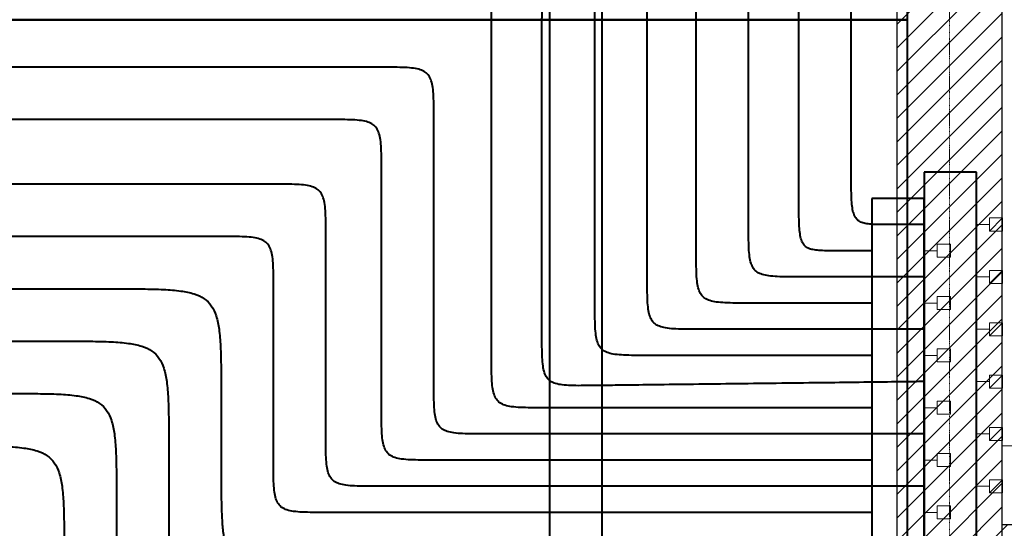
# Model space of a CAD drawing. Header units: millimetres. Extents: x 49908 to 79848, y -11883 to -3092.
# Tile 88 of 222: x 68513 to 68701, y -5172 to -5075. Entities that reach past the tile are written whole.
import ezdxf
from ezdxf.lldxf.tags import DXFTag

# ---------------------------------------------------------------- set-up
doc = ezdxf.new("R2010")
doc.units = ezdxf.units.MM
doc.linetypes.add('DASHDOT', pattern=[1, 0.5, -0.25, 0, -0.25])
for name, color, linetype, lineweight in [('A wyp ruchome', 9, 'Continuous', 9), ('A_HATCH', 9, 'Continuous', 9), ('A_MUROWANE', 9, 'Continuous', 25), ('A_OSIE', 9, 'DASHDOT', 9)]:
    doc.layers.add(name, color=color, linetype=linetype, lineweight=lineweight)
doc.layers.add('IS_Armatura_Therm', color=7, linetype='SOLID')
for name, color, linetype, true_color in [('IS_Ogrzewanie_płaszczyznowe', 7, 'SOLID', 0xac00e6), ('IS_Przyłącza_o.p._Powrót', 7, 'DASH', 0x438955), ('IS_Przyłącza_o.p._Zasilanie', 7, 'SOLID', 0xff9124)]:
    doc.layers.add(name, color=color, linetype=linetype, true_color=true_color)
for name, color, linetype, lineweight, true_color in [('IS_Powrót', 7, 'DASH', 25, 0x0000e6), ('IS_Rozdzielacze_Powrót', 5, 'DASH', 25, 0x0000ff), ('IS_Rozdzielacze_Zasilanie', 1, 'SOLID', 25, 0xff0000), ('IS_Rys.pętli_o.p._Powrót', 7, 'DASH', 13, 0x4c9a5f), ('IS_Rys.pętli_o.p._Zasilanie', 7, 'SOLID', 13, 0xff8c1a), ('IS_Zasilanie', 7, 'SOLID', 25, 0xeb0000)]:
    doc.layers.add(name, color=color, linetype=linetype, lineweight=lineweight, true_color=true_color)
tags = doc.linetypes.add('DASH', pattern=[15, 10, -5]).pattern_tags.tags
tags[6:7] = [DXFTag(74, 4), DXFTag(75, 0), DXFTag(340, '0'), DXFTag(46, 0.0), DXFTag(50, 0.0), DXFTag(44, 0.0), DXFTag(45, 0.0)]
tags[4:5] = [DXFTag(74, 4), DXFTag(75, 0), DXFTag(340, '0'), DXFTag(46, 0.0), DXFTag(50, 0.0), DXFTag(44, 0.0), DXFTag(45, 0.0)]
tags = doc.linetypes.add('SOLID', pattern=[10, 10, 0]).pattern_tags.tags
tags[6:7] = [DXFTag(74, 4), DXFTag(75, 0), DXFTag(340, '0'), DXFTag(46, 0.0), DXFTag(50, 0.0), DXFTag(44, 0.0), DXFTag(45, 0.0)]
tags[4:5] = [DXFTag(74, 4), DXFTag(75, 0), DXFTag(340, '0'), DXFTag(46, 0.0), DXFTag(50, 0.0), DXFTag(44, 0.0), DXFTag(45, 0.0)]
pattern_1 = [(45, (16000, 0), (-2.24506403, 2.24506403), [])]

msp = doc.modelspace()

# ---------------------------------------------------------------- hatches: boundary and pattern name
at = {"layer": 'A_HATCH', "transparency": 33554687}
h = msp.add_hatch(dxfattribs=at)
h.set_pattern_fill('ANSI31', color=256, angle=360)
h.set_pattern_definition(pattern_1)
h.paths.add_polyline_path([(69100.47, -6009.74), (69080.47, -6009.74), (69080.47, -6426.63), (69100.47, -6426.63)])
h.paths.add_polyline_path([(69100.47, -5426.63), (69080.47, -5426.63), (69080.47, -5486.63), (68700.47, -5486.63), (68700.47, -5439.13), (68680.47, -5439.13), (68680.47, -5566.63), (68700.47, -5566.63), (68700.47, -5506.63), (69080.47, -5506.63), (69080.47, -5566.63), (69100.47, -5566.63)])
h.paths.add_polyline_path([(69100.47, -4926.63), (69042.97, -4926.63), (69042.97, -4946.63), (69080.47, -4946.63), (69080.47, -5326.63), (69100.47, -5326.63)])
h.paths.add_polyline_path([(68942.97, -4926.63), (68837.97, -4926.63), (68837.97, -4946.63), (68942.97, -4946.63)])
h.paths.add_polyline_path([(69695.47, -5826.63), (69555.47, -5826.63), (69555.47, -5846.63), (69670.47, -5846.63), (69670.47, -6026.63), (69690.47, -6026.63), (69690.47, -5846.63), (69695.47, -5846.63)])
h.paths.add_polyline_path([(69690.47, -6026.63), (69670.47, -6026.63), (69670.47, -6126.63), (69690.47, -6126.63)])
h.paths.add_polyline_path([(69690.47, -6126.63), (69670.47, -6126.63), (69670.47, -6181.63), (69690.47, -6181.63)])
h.paths.add_polyline_path([(69940.47, -5826.63), (69790.47, -5826.63), (69790.47, -5846.63), (69940.47, -5846.63)])
h.paths.add_polyline_path([(69940.47, -5826.63), (69940.47, -5846.63)], flags=17)
h.paths.add_polyline_path([(69790.47, -5826.63), (69785.47, -5826.63), (69785.47, -5846.63), (69790.47, -5846.63)])
h.paths.add_polyline_path([(69325.47, -5826.63), (69325.47, -5846.63), (69465.47, -5846.63), (69465.47, -5826.63)])
h.paths.add_polyline_path([(69300.47, -5851.63), (69280.47, -5851.63), (69280.47, -5966.63), (69290.47, -5966.63), (69300.47, -5966.63)])
h.paths.add_polyline_path([(69300.47, -5439.13), (69280.47, -5439.13), (69280.47, -5813.63), (69300.47, -5813.63)])
h.paths.add_polyline_path([(69280.47, -5014.13), (69300.47, -5014.13), (69300.47, -4926.63), (69280.47, -4926.63)])
h.paths.add_polyline_path([(69300.47, -5039.13), (69280.47, -5039.13), (69280.47, -5414.13), (69300.47, -5414.13)])
h.paths.add_polyline_path([(68700.47, -5839.13), (68680.47, -5839.13), (68680.47, -5909.74), (68700.47, -5909.74)])
h.paths.add_polyline_path([(68700.47, -5814.13), (68700.47, -5826.63), (69080.47, -5826.63), (69080.47, -5909.74), (69100.47, -5909.74), (69100.47, -5666.63), (69080.47, -5666.63), (69080.47, -5806.63), (68700.47, -5806.63), (68700.47, -5666.63), (68680.47, -5666.63), (68680.47, -5814.13)])
h.paths.add_polyline_path([(68680.47, -5014.13), (68700.47, -5014.13), (68700.47, -4946.63), (68737.97, -4946.63), (68737.97, -4926.63), (68680.47, -4926.63)])
h.paths.add_polyline_path([(68700.47, -5039.13), (68680.47, -5039.13), (68680.47, -5314.13), (68700.47, -5314.13)])
h = msp.add_hatch(dxfattribs=at)
h.set_pattern_fill('ANSI31', color=256, angle=360)
h.set_pattern_definition(pattern_1)
h.paths.add_polyline_path([(69080.47, -5171.63), (68897.97, -5171.63), (68897.97, -4946.63), (68882.97, -4946.63), (68882.97, -5171.63), (68700.47, -5171.63), (68700.47, -5186.63), (69080.47, -5186.63)])

# ---------------------------------------------------------------- linework, layer by layer
at = {"layer": 'A wyp ruchome'}
msp.add_lwpolyline([(68882.97, -5156.62), (68700.47, -5156.62), (68700.47, -5186.63)], dxfattribs=at)
at = {"layer": 'A_MUROWANE'}
msp.add_lwpolyline([(68700.47, -5171.63), (68882.97, -5171.63), (68882.97, -4946.63)], dxfattribs=at)
msp.add_lwpolyline([(68700.47, -5314.13), (68680.47, -5314.13), (68680.47, -5039.13), (68700.47, -5039.13)], close=True, dxfattribs=at)
at = {"layer": 'A_OSIE', "ltscale": 0.3, "transparency": 33554559}
msp.add_line((68690.47, -7140.05), (68690.47, -3902.99), dxfattribs=at)
at = {"layer": 'IS_Armatura_Therm', "color": 5, "lineweight": 20}
for p, q in [((68700.62, -5113.06), (68698.12, -5113.06)), ((68698.12, -5113.06), (68698.12, -5115.56)), ((68698.12, -5115.56), (68700.62, -5113.06)), ((68700.62, -5115.56), (68700.62, -5113.06)), ((68695.62, -5114.31), (68698.12, -5114.31)), ((68698.12, -5115.56), (68700.62, -5115.56)), ((68700.62, -5123.06), (68698.12, -5123.06)), ((68698.12, -5123.06), (68698.12, -5125.56)), ((68698.12, -5125.56), (68700.62, -5123.06)), ((68700.62, -5125.56), (68700.62, -5123.06)), ((68695.62, -5124.31), (68698.12, -5124.31)), ((68698.12, -5125.56), (68700.62, -5125.56)), ((68695.62, -5134.31), (68698.12, -5134.31)), ((68700.62, -5133.06), (68698.12, -5133.06)), ((68698.12, -5133.06), (68698.12, -5135.56)), ((68698.12, -5135.56), (68700.62, -5133.06)), ((68700.62, -5135.56), (68700.62, -5133.06)), ((68698.12, -5135.56), (68700.62, -5135.56)), ((68700.62, -5143.06), (68698.12, -5143.06)), ((68698.12, -5143.06), (68698.12, -5145.56)), ((68698.12, -5145.56), (68700.62, -5143.06)), ((68700.62, -5145.56), (68700.62, -5143.06)), ((68695.62, -5144.31), (68698.12, -5144.31)), ((68698.12, -5145.56), (68700.62, -5145.56)), ((68700.62, -5153.06), (68698.12, -5153.06)), ((68698.12, -5153.06), (68698.12, -5155.56)), ((68698.12, -5155.56), (68700.62, -5153.06)), ((68700.62, -5155.56), (68700.62, -5153.06)), ((68695.62, -5154.31), (68698.12, -5154.31)), ((68698.12, -5155.56), (68700.62, -5155.56)), ((68695.62, -5164.31), (68698.12, -5164.31)), ((68700.62, -5163.06), (68698.12, -5163.06)), ((68698.12, -5163.06), (68698.12, -5165.56)), ((68698.12, -5165.56), (68700.62, -5163.06)), ((68700.62, -5165.56), (68700.62, -5163.06)), ((68698.12, -5165.56), (68700.62, -5165.56))]:
    msp.add_line(p, q, dxfattribs=at)
at = {"layer": 'IS_Armatura_Therm', "color": 1, "lineweight": 20}
for p, q in [((68685.62, -5119.31), (68688.12, -5119.31)), ((68690.62, -5118.06), (68688.12, -5118.06)), ((68688.12, -5118.06), (68688.12, -5120.56)), ((68690.62, -5120.56), (68690.62, -5118.06)), ((68688.12, -5120.56), (68690.62, -5120.56)), ((68690.62, -5128.06), (68688.12, -5128.06)), ((68688.12, -5128.06), (68688.12, -5130.56)), ((68690.62, -5130.56), (68690.62, -5128.06)), ((68685.62, -5129.31), (68688.12, -5129.31)), ((68688.12, -5130.56), (68690.62, -5130.56)), ((68690.62, -5138.06), (68688.12, -5138.06)), ((68688.12, -5138.06), (68688.12, -5140.56)), ((68690.62, -5140.56), (68690.62, -5138.06)), ((68685.62, -5139.31), (68688.12, -5139.31)), ((68688.12, -5140.56), (68690.62, -5140.56)), ((68685.62, -5149.31), (68688.12, -5149.31)), ((68690.62, -5148.06), (68688.12, -5148.06)), ((68688.12, -5148.06), (68688.12, -5150.56)), ((68690.62, -5150.56), (68690.62, -5148.06)), ((68688.12, -5150.56), (68690.62, -5150.56)), ((68690.62, -5158.06), (68688.12, -5158.06)), ((68688.12, -5158.06), (68688.12, -5160.56)), ((68690.62, -5160.56), (68690.62, -5158.06)), ((68685.62, -5159.31), (68688.12, -5159.31)), ((68688.12, -5160.56), (68690.62, -5160.56)), ((68690.62, -5168.06), (68688.12, -5168.06)), ((68688.12, -5168.06), (68688.12, -5170.56)), ((68690.62, -5170.56), (68690.62, -5168.06)), ((68685.62, -5169.31), (68688.12, -5169.31)), ((68688.12, -5170.56), (68690.62, -5170.56))]:
    msp.add_line(p, q, dxfattribs=at)
at = {"layer": 'IS_Ogrzewanie_płaszczyznowe', "lineweight": 40}
for p, q in [((68682.46, -5075.17), (68682.46, -5072.53)), ((68682.46, -5075.17), (68143.5, -5075.17)), ((68143.5, -5075.17), (68682.46, -5075.17)), ((68682.46, -5242.99), (68682.46, -5075.17))]:
    msp.add_line(p, q, dxfattribs=at)
at = {"layer": 'IS_Powrót', "lineweight": 40}
msp.add_line((68614.04, -4527.34), (68614.04, -5258.71), dxfattribs=at)
at = {"layer": 'IS_Przyłącza_o.p._Powrót', "lineweight": 40}
for points, knots in [([(68671.68, -5104.31), (68671.68, -5101.54), (68671.68, -5091.16), (68671.68, -5069.42), (68671.68, -5036.41), (68671.68, -4995.34), (68671.68, -4949.45), (68671.68, -4901.94), (68671.68, -4856.04), (68671.68, -4814.98), (68671.68, -4781.97), (68671.68, -4760.23), (68671.68, -4749.85), (68671.68, -4747.07)], [0, 0, 0, 0, 0.083204, 0.311344, 0.652211, 1.073599, 1.543298, 2.029102, 2.498801, 2.920189, 3.261056, 3.489196, 3.5724, 3.5724, 3.5724, 3.5724]), ([(68652.06, -5114.31), (68652.06, -5111.63), (68652.06, -5101.57), (68652.06, -5080.51), (68652.06, -5048.53), (68652.06, -5008.75), (68652.06, -4964.29), (68652.06, -4918.27), (68652.06, -4873.81), (68652.06, -4834.03), (68652.06, -4802.05), (68652.06, -4780.99), (68652.06, -4770.94), (68652.06, -4768.25)], [0, 0, 0, 0, 0.0806, 0.3016, 0.6318, 1.04, 1.495, 1.9656, 2.4206, 2.8288, 3.159, 3.38, 3.4606, 3.4606, 3.4606, 3.4606]), ([(68632.7, -5124.31), (68632.7, -5122.66), (68632.7, -5116.47), (68632.7, -5103.49), (68632.7, -5083.79), (68632.7, -5059.28), (68632.7, -5031.89), (68632.7, -5003.54), (68632.7, -4976.15), (68632.7, -4951.65), (68632.7, -4931.95), (68632.7, -4918.97), (68632.7, -4912.78), (68632.7, -4911.12)], [0, 0, 0, 0, 0.049654, 0.1858, 0.38922, 0.640691, 0.920994, 1.210906, 1.491209, 1.74268, 1.9461, 2.082246, 2.1319, 2.1319, 2.1319, 2.1319]), ([(68612.59, -5135.19), (68612.59, -5134.73), (68612.59, -5132.98), (68612.59, -5129.33), (68612.59, -5123.79), (68612.59, -5116.89), (68612.59, -5109.18), (68612.59, -5101.19), (68612.59, -5093.48), (68612.59, -5086.58), (68612.59, -5081.04), (68612.59, -5077.38), (68612.59, -5075.64), (68612.59, -5075.17)], [0, 0, 0, 0, 0.0139791, 0.0523089, 0.1095782, 0.1803757, 0.25929, 0.34091, 0.4198243, 0.4906218, 0.5478911, 0.5862209, 0.6002, 0.6002, 0.6002, 0.6002]), ([(68581.92, -5084.25), (68578.54, -5084.25), (68565.88, -5084.25), (68539.37, -5084.25), (68499.12, -5084.25), (68449.05, -5084.25), (68393.09, -5084.25), (68335.17, -5084.25), (68279.2, -5084.25), (68229.13, -5084.25), (68188.88, -5084.25), (68162.37, -5084.25), (68149.72, -5084.25), (68146.34, -5084.25)], [0, 0, 0, 0, 0.10145, 0.379619, 0.795236, 1.309031, 1.881732, 2.474068, 3.046769, 3.560564, 3.976181, 4.25435, 4.3558, 4.3558, 4.3558, 4.3558]), ([(68591.92, -5094.25), (68591.92, -5093.43), (68591.92, -5091.92), (68591.88, -5089.86), (68591.76, -5088.21), (68591.5, -5086.9), (68591.05, -5085.87), (68590.3, -5085.12), (68589.27, -5084.67), (68587.96, -5084.41), (68586.31, -5084.29), (68584.25, -5084.25), (68582.75, -5084.25), (68581.92, -5084.25)], [0, 0, 0, 0, 0.0248686, 0.0452361, 0.061602, 0.0745999, 0.0851852, 0.0948541, 0.1054394, 0.1184374, 0.1348033, 0.1551707, 0.1800393, 0.1800393, 0.1800393, 0.1800393]), ([(68591.92, -5144.31), (68591.92, -5143.93), (68591.92, -5142.47), (68591.92, -5139.42), (68591.92, -5134.8), (68591.92, -5129.04), (68591.92, -5122.61), (68591.92, -5115.96), (68591.92, -5109.52), (68591.92, -5103.77), (68591.92, -5099.14), (68591.92, -5096.1), (68591.92, -5094.64), (68591.92, -5094.25)], [0, 0, 0, 0, 0.0116594, 0.0436285, 0.0913943, 0.1504433, 0.2162622, 0.2843378, 0.3501567, 0.4092057, 0.4569715, 0.4889406, 0.5006, 0.5006, 0.5006, 0.5006]), ([(68678.65, -5114.31), (68678.07, -5114.31), (68677.02, -5114.32), (68675.59, -5114.28), (68674.43, -5114.15), (68673.5, -5113.89), (68672.77, -5113.41), (68672.27, -5112.66), (68671.97, -5111.65), (68671.79, -5110.35), (68671.71, -5108.7), (68671.68, -5106.65), (68671.68, -5105.14), (68671.68, -5104.31)], [0, 0, 0, 0, 0.017336, 0.0315391, 0.0429936, 0.0522711, 0.0603487, 0.0686829, 0.0787453, 0.0915895, 0.1079234, 0.1282873, 0.1531559, 0.1531559, 0.1531559, 0.1531559]), ([(68561.28, -5106.6), (68558.03, -5106.6), (68545.9, -5106.6), (68520.47, -5106.6), (68481.86, -5106.6), (68433.84, -5106.6), (68380.17, -5106.6), (68324.61, -5106.6), (68270.93, -5106.6), (68222.91, -5106.6), (68184.3, -5106.6), (68158.88, -5106.6), (68146.74, -5106.6), (68143.5, -5106.6)], [0, 0, 0, 0, 0.097304, 0.364106, 0.762739, 1.255537, 1.804835, 2.372965, 2.922263, 3.415061, 3.813694, 4.080496, 4.1778, 4.1778, 4.1778, 4.1778]), ([(68571.28, -5116.6), (68571.28, -5115.78), (68571.28, -5114.27), (68571.24, -5112.21), (68571.12, -5110.56), (68570.86, -5109.25), (68570.41, -5108.22), (68569.66, -5107.47), (68568.63, -5107.02), (68567.32, -5106.76), (68565.67, -5106.64), (68563.61, -5106.6), (68562.11, -5106.6), (68561.28, -5106.6)], [0, 0, 0, 0, 0.0248686, 0.0452361, 0.061602, 0.0745999, 0.0851852, 0.0948541, 0.1054394, 0.1184374, 0.1348033, 0.1551707, 0.1800393, 0.1800393, 0.1800393, 0.1800393]), ([(68662.06, -5124.31), (68661.23, -5124.31), (68659.73, -5124.32), (68657.67, -5124.28), (68656.02, -5124.16), (68654.71, -5123.9), (68653.68, -5123.45), (68652.93, -5122.7), (68652.48, -5121.67), (68652.22, -5120.36), (68652.1, -5118.7), (68652.06, -5116.65), (68652.06, -5115.14), (68652.06, -5114.31)], [0, 0, 0, 0, 0.0248686, 0.0452361, 0.061602, 0.0745999, 0.0851852, 0.0948541, 0.1054394, 0.1184374, 0.1348033, 0.1551707, 0.1800393, 0.1800393, 0.1800393, 0.1800393]), ([(68685.62, -5114.31), (68685.57, -5114.31), (68685.37, -5114.31), (68684.94, -5114.31), (68684.3, -5114.31), (68683.5, -5114.31), (68682.6, -5114.31), (68681.67, -5114.31), (68680.78, -5114.31), (68679.98, -5114.31), (68679.33, -5114.31), (68678.91, -5114.31), (68678.71, -5114.31), (68678.65, -5114.31)], [0, 0, 0, 0, 0.0016236, 0.0060754, 0.01272692, 0.02094966, 0.03011514, 0.03959486, 0.04876034, 0.05698308, 0.0636346, 0.0680864, 0.06971, 0.06971, 0.06971, 0.06971]), ([(68571.28, -5154.31), (68571.28, -5154.02), (68571.28, -5152.93), (68571.28, -5150.63), (68571.28, -5147.15), (68571.28, -5142.81), (68571.28, -5137.97), (68571.28, -5132.95), (68571.28, -5128.11), (68571.28, -5123.77), (68571.28, -5120.29), (68571.28, -5117.99), (68571.28, -5116.9), (68571.28, -5116.6)], [0, 0, 0, 0, 0.0087829, 0.0328652, 0.068847, 0.1133283, 0.1629095, 0.2141905, 0.2637717, 0.308253, 0.3442348, 0.3683171, 0.3771, 0.3771, 0.3771, 0.3771]), ([(68642.7, -5134.31), (68641.87, -5134.31), (68640.36, -5134.32), (68638.31, -5134.28), (68636.65, -5134.16), (68635.34, -5133.9), (68634.31, -5133.45), (68633.57, -5132.7), (68633.11, -5131.67), (68632.86, -5130.36), (68632.73, -5128.7), (68632.7, -5126.65), (68632.7, -5125.14), (68632.7, -5124.31)], [0, 0, 0, 0, 0.0248686, 0.0452361, 0.061602, 0.0745999, 0.0851852, 0.0948541, 0.1054394, 0.1184374, 0.1348033, 0.1551707, 0.1800393, 0.1800393, 0.1800393, 0.1800393]), ([(68685.62, -5124.31), (68685.44, -5124.31), (68684.76, -5124.31), (68683.32, -5124.31), (68681.14, -5124.31), (68678.44, -5124.31), (68675.41, -5124.31), (68672.28, -5124.31), (68669.25, -5124.31), (68666.54, -5124.31), (68664.36, -5124.31), (68662.93, -5124.31), (68662.25, -5124.31), (68662.06, -5124.31)], [0, 0, 0, 0, 0.0054875, 0.020534, 0.0430152, 0.0708069, 0.1017849, 0.1338251, 0.1648031, 0.1925948, 0.215076, 0.2301225, 0.23561, 0.23561, 0.23561, 0.23561]), ([(68685.62, -5134.31), (68685.29, -5134.31), (68684.04, -5134.31), (68681.43, -5134.31), (68677.46, -5134.31), (68672.53, -5134.31), (68667.01, -5134.31), (68661.31, -5134.31), (68655.79, -5134.31), (68650.86, -5134.31), (68646.89, -5134.31), (68644.28, -5134.31), (68643.03, -5134.31), (68642.7, -5134.31)], [0, 0, 0, 0, 0.0099978, 0.0374111, 0.0783698, 0.1290038, 0.1854429, 0.2438171, 0.3002562, 0.3508902, 0.3918489, 0.4192622, 0.42926, 0.42926, 0.42926, 0.42926]), ([(68622.58, -5145.07), (68621.76, -5145.08), (68620.25, -5145.1), (68618.2, -5145.09), (68616.54, -5144.99), (68615.23, -5144.75), (68614.2, -5144.31), (68613.45, -5143.57), (68613, -5142.55), (68612.74, -5141.24), (68612.62, -5139.58), (68612.58, -5137.53), (68612.59, -5136.02), (68612.59, -5135.19)], [0, 0, 0, 0, 0.0248677, 0.0452288, 0.0615776, 0.0745428, 0.0850782, 0.0946887, 0.1052241, 0.1181893, 0.134538, 0.1548991, 0.1797669, 0.1797669, 0.1797669, 0.1797669]), ([(68601.92, -5154.31), (68601.09, -5154.31), (68599.58, -5154.32), (68597.53, -5154.28), (68595.87, -5154.16), (68594.56, -5153.9), (68593.53, -5153.45), (68592.79, -5152.7), (68592.33, -5151.67), (68592.08, -5150.36), (68591.95, -5148.7), (68591.92, -5146.65), (68591.92, -5145.14), (68591.92, -5144.31)], [0, 0, 0, 0, 0.0248686, 0.0452361, 0.061602, 0.0745999, 0.0851852, 0.0948541, 0.1054394, 0.1184374, 0.1348033, 0.1551707, 0.1800393, 0.1800393, 0.1800393, 0.1800393]), ([(68685.62, -5144.31), (68685.13, -5144.32), (68683.3, -5144.34), (68679.47, -5144.39), (68673.64, -5144.46), (68666.39, -5144.55), (68658.3, -5144.64), (68649.91, -5144.74), (68641.81, -5144.84), (68634.57, -5144.93), (68628.74, -5145), (68624.91, -5145.05), (68623.07, -5145.07), (68622.58, -5145.07)], [0, 0, 0, 0, 0.0146833, 0.0549438, 0.1150978, 0.1894615, 0.2723509, 0.3580822, 0.4409716, 0.5153352, 0.5754892, 0.6157497, 0.630433, 0.630433, 0.630433, 0.630433]), ([(68581.28, -5164.31), (68580.45, -5164.31), (68578.94, -5164.32), (68576.89, -5164.28), (68575.23, -5164.16), (68573.92, -5163.9), (68572.89, -5163.45), (68572.15, -5162.7), (68571.69, -5161.67), (68571.44, -5160.36), (68571.31, -5158.7), (68571.28, -5156.65), (68571.28, -5155.14), (68571.28, -5154.31)], [0, 0, 0, 0, 0.0248686, 0.0452361, 0.061602, 0.0745999, 0.0851852, 0.0948541, 0.1054394, 0.1184374, 0.1348033, 0.1551707, 0.1800393, 0.1800393, 0.1800393, 0.1800393]), ([(68685.62, -5154.31), (68684.97, -5154.31), (68682.54, -5154.31), (68677.45, -5154.31), (68669.71, -5154.31), (68660.09, -5154.31), (68649.34, -5154.31), (68638.2, -5154.31), (68627.45, -5154.31), (68617.83, -5154.31), (68610.09, -5154.31), (68605, -5154.31), (68602.57, -5154.31), (68601.92, -5154.31)], [0, 0, 0, 0, 0.0194958, 0.0729519, 0.1528216, 0.2515582, 0.361615, 0.475445, 0.5855018, 0.6842384, 0.7641081, 0.8175642, 0.83706, 0.83706, 0.83706, 0.83706]), ([(68685.62, -5164.31), (68684.81, -5164.31), (68681.78, -5164.31), (68675.43, -5164.31), (68665.79, -5164.31), (68653.79, -5164.31), (68640.39, -5164.31), (68626.51, -5164.31), (68613.11, -5164.31), (68601.11, -5164.31), (68591.47, -5164.31), (68585.12, -5164.31), (68582.09, -5164.31), (68581.28, -5164.31)], [0, 0, 0, 0, 0.024303, 0.09094, 0.190504, 0.313587, 0.450781, 0.592679, 0.729873, 0.852956, 0.95252, 1.019157, 1.04346, 1.04346, 1.04346, 1.04346])]:
    msp.add_open_spline(points, degree=3, knots=knots, dxfattribs=at)
at = {"layer": 'IS_Przyłącza_o.p._Zasilanie', "lineweight": 40}
for points, knots in [([(68661.68, -5109.31), (68661.68, -5106.5), (68661.68, -5095.98), (68661.68, -5073.93), (68661.68, -5040.46), (68661.68, -4998.82), (68661.68, -4952.28), (68661.68, -4904.11), (68661.68, -4857.57), (68661.68, -4815.93), (68661.68, -4782.45), (68661.68, -4760.41), (68661.68, -4749.89), (68661.68, -4747.07)], [0, 0, 0, 0, 0.084368, 0.315701, 0.66134, 1.088625, 1.564899, 2.057501, 2.533775, 2.96106, 3.306699, 3.538032, 3.6224, 3.6224, 3.6224, 3.6224]), ([(68642.06, -5119.31), (68642.06, -5116.67), (68642.06, -5106.76), (68642.06, -5086), (68642.06, -5054.48), (68642.06, -5015.28), (68642.06, -4971.46), (68642.06, -4926.11), (68642.06, -4882.29), (68642.06, -4843.08), (68642.06, -4811.57), (68642.06, -4790.81), (68642.06, -4780.9), (68642.06, -4778.25)], [0, 0, 0, 0, 0.079435, 0.297242, 0.622672, 1.024974, 1.4734, 1.9372, 2.385626, 2.787928, 3.113358, 3.331165, 3.4106, 3.4106, 3.4106, 3.4106]), ([(68622.7, -5129.31), (68622.7, -5127.62), (68622.7, -5121.28), (68622.7, -5108), (68622.7, -5087.84), (68622.7, -5062.76), (68622.7, -5034.73), (68622.7, -5005.71), (68622.7, -4977.68), (68622.7, -4952.6), (68622.7, -4932.44), (68622.7, -4919.16), (68622.7, -4912.82), (68622.7, -4911.12)], [0, 0, 0, 0, 0.050818, 0.190158, 0.398348, 0.655718, 0.942594, 1.239306, 1.526182, 1.783552, 1.991742, 2.131082, 2.1819, 2.1819, 2.1819, 2.1819]), ([(68602.94, -5139.31), (68602.94, -5138.82), (68602.94, -5136.95), (68602.94, -5133.05), (68602.94, -5127.12), (68602.94, -5119.75), (68602.94, -5111.51), (68602.94, -5102.98), (68602.94, -5094.74), (68602.94, -5087.37), (68602.94, -5081.44), (68602.94, -5077.54), (68602.94, -5075.67), (68602.94, -5075.17)], [0, 0, 0, 0, 0.0149387, 0.0558996, 0.1171001, 0.1927573, 0.2770887, 0.3643113, 0.4486427, 0.5242999, 0.5855004, 0.6264613, 0.6414, 0.6414, 0.6414, 0.6414]), ([(68571.92, -5094.25), (68568.53, -5094.25), (68555.86, -5094.25), (68529.31, -5094.25), (68489, -5094.25), (68438.85, -5094.25), (68382.8, -5094.25), (68324.79, -5094.25), (68268.75, -5094.25), (68218.6, -5094.25), (68178.29, -5094.25), (68151.74, -5094.25), (68139.06, -5094.25), (68135.68, -5094.25)], [0, 0, 0, 0, 0.101604, 0.380194, 0.796441, 1.311014, 1.884583, 2.477817, 3.051386, 3.565959, 3.982206, 4.260796, 4.3624, 4.3624, 4.3624, 4.3624]), ([(68581.92, -5104.25), (68581.92, -5103.43), (68581.92, -5101.92), (68581.88, -5099.86), (68581.76, -5098.21), (68581.5, -5096.9), (68581.05, -5095.87), (68580.3, -5095.12), (68579.27, -5094.67), (68577.96, -5094.41), (68576.31, -5094.29), (68574.25, -5094.25), (68572.75, -5094.25), (68571.92, -5094.25)], [0, 0, 0, 0, 0.0248686, 0.0452361, 0.061602, 0.0745999, 0.0851852, 0.0948541, 0.1054394, 0.1184374, 0.1348033, 0.1551707, 0.1800393, 0.1800393, 0.1800393, 0.1800393]), ([(68581.92, -5149.31), (68581.92, -5148.96), (68581.92, -5147.66), (68581.92, -5144.91), (68581.92, -5140.75), (68581.92, -5135.57), (68581.92, -5129.78), (68581.92, -5123.79), (68581.92, -5118), (68581.92, -5112.82), (68581.92, -5108.66), (68581.92, -5105.91), (68581.92, -5104.6), (68581.92, -5104.25)], [0, 0, 0, 0, 0.0104948, 0.0392709, 0.0822658, 0.135417, 0.1946619, 0.2559381, 0.315183, 0.3683342, 0.4113291, 0.4401052, 0.4506, 0.4506, 0.4506, 0.4506]), ([(68668.65, -5119.31), (68668.07, -5119.31), (68667.02, -5119.32), (68665.59, -5119.28), (68664.43, -5119.15), (68663.5, -5118.89), (68662.77, -5118.41), (68662.27, -5117.66), (68661.97, -5116.65), (68661.79, -5115.35), (68661.71, -5113.7), (68661.68, -5111.65), (68661.68, -5110.14), (68661.68, -5109.31)], [0, 0, 0, 0, 0.017336, 0.0315391, 0.0429936, 0.0522711, 0.0603487, 0.0686829, 0.0787453, 0.0915895, 0.1079234, 0.1282873, 0.1531559, 0.1531559, 0.1531559, 0.1531559]), ([(68551.28, -5116.6), (68548.11, -5116.6), (68536.27, -5116.6), (68511.45, -5116.6), (68473.77, -5116.6), (68426.89, -5116.6), (68374.5, -5116.6), (68320.27, -5116.6), (68267.88, -5116.6), (68221.01, -5116.6), (68183.33, -5116.6), (68158.51, -5116.6), (68146.66, -5116.6), (68143.5, -5116.6)], [0, 0, 0, 0, 0.094975, 0.355391, 0.744482, 1.225485, 1.761634, 2.316166, 2.852315, 3.333318, 3.722409, 3.982825, 4.0778, 4.0778, 4.0778, 4.0778]), ([(68561.28, -5126.6), (68561.28, -5125.78), (68561.28, -5124.27), (68561.24, -5122.21), (68561.12, -5120.56), (68560.86, -5119.25), (68560.41, -5118.22), (68559.66, -5117.47), (68558.63, -5117.02), (68557.32, -5116.76), (68555.67, -5116.64), (68553.61, -5116.6), (68552.11, -5116.6), (68551.28, -5116.6)], [0, 0, 0, 0, 0.0248686, 0.0452361, 0.061602, 0.0745999, 0.0851852, 0.0948541, 0.1054394, 0.1184374, 0.1348033, 0.1551707, 0.1800393, 0.1800393, 0.1800393, 0.1800393]), ([(68652.06, -5129.31), (68651.23, -5129.31), (68649.73, -5129.32), (68647.67, -5129.28), (68646.02, -5129.16), (68644.71, -5128.9), (68643.68, -5128.45), (68642.93, -5127.7), (68642.48, -5126.67), (68642.22, -5125.36), (68642.1, -5123.7), (68642.06, -5121.65), (68642.06, -5120.14), (68642.06, -5119.31)], [0, 0, 0, 0, 0.0248686, 0.0452361, 0.061602, 0.0745999, 0.0851852, 0.0948541, 0.1054394, 0.1184374, 0.1348033, 0.1551707, 0.1800393, 0.1800393, 0.1800393, 0.1800393]), ([(68675.62, -5119.31), (68675.57, -5119.31), (68675.37, -5119.31), (68674.94, -5119.31), (68674.3, -5119.31), (68673.5, -5119.31), (68672.6, -5119.31), (68671.67, -5119.31), (68670.78, -5119.31), (68669.98, -5119.31), (68669.33, -5119.31), (68668.91, -5119.31), (68668.71, -5119.31), (68668.65, -5119.31)], [0, 0, 0, 0, 0.0016236, 0.0060754, 0.01272692, 0.02094966, 0.03011514, 0.03959486, 0.04876034, 0.05698308, 0.0636346, 0.0680864, 0.06971, 0.06971, 0.06971, 0.06971]), ([(68561.28, -5159.31), (68561.28, -5159.06), (68561.28, -5158.11), (68561.28, -5156.12), (68561.28, -5153.1), (68561.28, -5149.34), (68561.28, -5145.13), (68561.28, -5140.78), (68561.28, -5136.58), (68561.28, -5132.82), (68561.28, -5129.8), (68561.28, -5127.81), (68561.28, -5126.86), (68561.28, -5126.6)], [0, 0, 0, 0, 0.0076184, 0.0285076, 0.0597185, 0.098302, 0.1413092, 0.1857908, 0.228798, 0.2673815, 0.2985924, 0.3194816, 0.3271, 0.3271, 0.3271, 0.3271]), ([(68632.7, -5139.31), (68631.87, -5139.31), (68630.36, -5139.32), (68628.31, -5139.28), (68626.65, -5139.16), (68625.34, -5138.9), (68624.31, -5138.45), (68623.57, -5137.7), (68623.11, -5136.67), (68622.86, -5135.36), (68622.73, -5133.7), (68622.7, -5131.65), (68622.7, -5130.14), (68622.7, -5129.31)], [0, 0, 0, 0, 0.0248686, 0.0452361, 0.061602, 0.0745999, 0.0851852, 0.0948541, 0.1054394, 0.1184374, 0.1348033, 0.1551707, 0.1800393, 0.1800393, 0.1800393, 0.1800393]), ([(68675.62, -5129.31), (68675.44, -5129.31), (68674.76, -5129.31), (68673.32, -5129.31), (68671.14, -5129.31), (68668.44, -5129.31), (68665.41, -5129.31), (68662.28, -5129.31), (68659.25, -5129.31), (68656.54, -5129.31), (68654.36, -5129.31), (68652.93, -5129.31), (68652.25, -5129.31), (68652.06, -5129.31)], [0, 0, 0, 0, 0.0054875, 0.020534, 0.0430152, 0.0708069, 0.1017849, 0.1338251, 0.1648031, 0.1925948, 0.215076, 0.2301225, 0.23561, 0.23561, 0.23561, 0.23561]), ([(68612.94, -5149.31), (68612.11, -5149.31), (68610.6, -5149.32), (68608.55, -5149.28), (68606.89, -5149.16), (68605.58, -5148.9), (68604.55, -5148.45), (68603.81, -5147.7), (68603.35, -5146.67), (68603.1, -5145.36), (68602.97, -5143.7), (68602.94, -5141.65), (68602.94, -5140.14), (68602.94, -5139.31)], [0, 0, 0, 0, 0.0248686, 0.0452361, 0.061602, 0.0745999, 0.0851852, 0.0948541, 0.1054394, 0.1184374, 0.1348033, 0.1551707, 0.1800393, 0.1800393, 0.1800393, 0.1800393]), ([(68675.62, -5139.31), (68675.29, -5139.31), (68674.04, -5139.31), (68671.43, -5139.31), (68667.46, -5139.31), (68662.53, -5139.31), (68657.01, -5139.31), (68651.31, -5139.31), (68645.79, -5139.31), (68640.86, -5139.31), (68636.89, -5139.31), (68634.28, -5139.31), (68633.03, -5139.31), (68632.7, -5139.31)], [0, 0, 0, 0, 0.0099978, 0.0374111, 0.0783698, 0.1290038, 0.1854429, 0.2438171, 0.3002562, 0.3508902, 0.3918489, 0.4192622, 0.42926, 0.42926, 0.42926, 0.42926]), ([(68591.92, -5159.31), (68591.09, -5159.31), (68589.58, -5159.32), (68587.53, -5159.28), (68585.87, -5159.16), (68584.56, -5158.9), (68583.53, -5158.45), (68582.79, -5157.7), (68582.33, -5156.67), (68582.08, -5155.36), (68581.95, -5153.7), (68581.92, -5151.65), (68581.92, -5150.14), (68581.92, -5149.31)], [0, 0, 0, 0, 0.0248686, 0.0452361, 0.061602, 0.0745999, 0.0851852, 0.0948541, 0.1054394, 0.1184374, 0.1348033, 0.1551707, 0.1800393, 0.1800393, 0.1800393, 0.1800393]), ([(68675.62, -5149.31), (68675.14, -5149.31), (68673.32, -5149.31), (68669.5, -5149.31), (68663.71, -5149.31), (68656.5, -5149.31), (68648.45, -5149.31), (68640.11, -5149.31), (68632.06, -5149.31), (68624.85, -5149.31), (68619.06, -5149.31), (68615.25, -5149.31), (68613.42, -5149.31), (68612.94, -5149.31)], [0, 0, 0, 0, 0.0146, 0.0546324, 0.1144455, 0.1883877, 0.2708073, 0.3560527, 0.4384723, 0.5124145, 0.5722276, 0.61226, 0.62686, 0.62686, 0.62686, 0.62686]), ([(68571.28, -5169.31), (68570.45, -5169.31), (68568.94, -5169.32), (68566.89, -5169.28), (68565.23, -5169.16), (68563.92, -5168.9), (68562.89, -5168.45), (68562.15, -5167.7), (68561.69, -5166.67), (68561.44, -5165.36), (68561.31, -5163.7), (68561.28, -5161.65), (68561.28, -5160.14), (68561.28, -5159.31)], [0, 0, 0, 0, 0.0248686, 0.0452361, 0.061602, 0.0745999, 0.0851852, 0.0948541, 0.1054394, 0.1184374, 0.1348033, 0.1551707, 0.1800393, 0.1800393, 0.1800393, 0.1800393]), ([(68675.62, -5159.31), (68674.97, -5159.31), (68672.54, -5159.31), (68667.45, -5159.31), (68659.71, -5159.31), (68650.09, -5159.31), (68639.34, -5159.31), (68628.2, -5159.31), (68617.45, -5159.31), (68607.83, -5159.31), (68600.09, -5159.31), (68595, -5159.31), (68592.57, -5159.31), (68591.92, -5159.31)], [0, 0, 0, 0, 0.0194958, 0.0729519, 0.1528216, 0.2515582, 0.361615, 0.475445, 0.5855018, 0.6842384, 0.7641081, 0.8175642, 0.83706, 0.83706, 0.83706, 0.83706]), ([(68675.62, -5169.31), (68674.81, -5169.31), (68671.78, -5169.31), (68665.43, -5169.31), (68655.79, -5169.31), (68643.79, -5169.31), (68630.39, -5169.31), (68616.51, -5169.31), (68603.11, -5169.31), (68591.11, -5169.31), (68581.47, -5169.31), (68575.12, -5169.31), (68572.09, -5169.31), (68571.28, -5169.31)], [0, 0, 0, 0, 0.024303, 0.09094, 0.190504, 0.313587, 0.450781, 0.592679, 0.729873, 0.852956, 0.95252, 1.019157, 1.04346, 1.04346, 1.04346, 1.04346])]:
    msp.add_open_spline(points, degree=3, knots=knots, dxfattribs=at)
at = {"layer": 'IS_Rozdzielacze_Powrót', "linetype": 'SOLID', "lineweight": 40}
for p, q in [((68685.62, -5104.31), (68685.62, -5224.31)), ((68695.62, -5104.31), (68685.62, -5104.31)), ((68685.62, -5104.31), (68685.62, -5104.31)), ((68695.62, -5224.31), (68695.62, -5104.31))]:
    msp.add_line(p, q, dxfattribs=at)
at = {"layer": 'IS_Rozdzielacze_Zasilanie', "lineweight": 40}
for p, q in [((68675.62, -5109.31), (68675.62, -5229.31)), ((68685.62, -5109.31), (68675.62, -5109.31)), ((68675.62, -5109.31), (68675.62, -5109.31)), ((68685.62, -5229.31), (68685.62, -5109.31))]:
    msp.add_line(p, q, dxfattribs=at)
at = {"layer": 'IS_Rys.pętli_o.p._Powrót', "lineweight": 40}
for points, knots in [([(68612.59, -5075.17), (68612.59, -5075.15), (68612.59, -5075.08), (68612.59, -5074.93), (68612.6, -5074.7), (68612.6, -5074.41), (68612.61, -5074.09), (68612.62, -5073.76), (68612.62, -5073.44), (68612.63, -5073.15), (68612.64, -5072.92), (68612.64, -5072.77), (68612.64, -5072.69), (68612.64, -5072.67)], [0, 0, 0, 0, 0.00058242, 0.00217936, 0.00456538, 0.00751503, 0.01080286, 0.01420341, 0.01749124, 0.02044089, 0.02282691, 0.02442386, 0.02500627, 0.02500627, 0.02500627, 0.02500627]), ([(68178.5, -5136.6), (68181.16, -5136.6), (68191.12, -5136.6), (68211.98, -5136.6), (68243.65, -5136.6), (68283.06, -5136.6), (68327.1, -5136.6), (68372.68, -5136.6), (68416.72, -5136.6), (68456.12, -5136.6), (68487.8, -5136.6), (68508.66, -5136.6), (68518.62, -5136.6), (68521.28, -5136.6)], [0, 0, 0, 0, 0.079836, 0.298741, 0.625812, 1.030143, 1.48083, 1.94697, 2.397657, 2.801988, 3.129059, 3.347964, 3.4278, 3.4278, 3.4278, 3.4278]), ([(68521.28, -5136.6), (68522.94, -5136.6), (68525.95, -5136.6), (68530.06, -5136.68), (68533.37, -5136.92), (68535.99, -5137.43), (68538.05, -5138.34), (68539.54, -5139.83), (68540.45, -5141.89), (68540.96, -5144.51), (68541.2, -5147.82), (68541.28, -5151.93), (68541.28, -5154.95), (68541.28, -5156.6)], [0, 0, 0, 0, 0.0497373, 0.0904721, 0.1232039, 0.1491998, 0.1703704, 0.1897083, 0.2108788, 0.2368747, 0.2696065, 0.3103414, 0.3600787, 0.3600787, 0.3600787, 0.3600787]), ([(68501.28, -5156.6), (68502.94, -5156.6), (68505.95, -5156.6), (68510.06, -5156.68), (68513.37, -5156.92), (68515.99, -5157.43), (68518.05, -5158.34), (68519.54, -5159.83), (68520.45, -5161.89), (68520.96, -5164.51), (68521.2, -5167.82), (68521.28, -5171.93), (68521.28, -5174.95), (68521.28, -5176.6)], [0, 0, 0, 0, 0.0497373, 0.0904721, 0.1232039, 0.1491998, 0.1703704, 0.1897083, 0.2108788, 0.2368747, 0.2696065, 0.3103414, 0.3600787, 0.3600787, 0.3600787, 0.3600787]), ([(68541.28, -5156.6), (68541.28, -5156.7), (68541.28, -5157.07), (68541.28, -5157.85), (68541.28, -5159.02), (68541.28, -5160.48), (68541.28, -5162.11), (68541.28, -5163.8), (68541.28, -5165.44), (68541.28, -5166.9), (68541.28, -5168.07), (68541.28, -5168.85), (68541.28, -5169.22), (68541.28, -5169.31)], [0, 0, 0, 0, 0.0029603, 0.0110771, 0.0232046, 0.0381968, 0.054908, 0.072192, 0.0889032, 0.1038954, 0.1160229, 0.1241397, 0.1271, 0.1271, 0.1271, 0.1271]), ([(68541.28, -5169.31), (68541.28, -5170.97), (68541.28, -5173.99), (68541.32, -5178.09), (68541.45, -5181.39), (68541.73, -5183.98), (68542.2, -5185.96), (68542.95, -5187.45), (68544.1, -5188.45), (68545.6, -5188.99), (68547.45, -5189.24), (68549.72, -5189.32), (68551.38, -5189.31), (68552.29, -5189.31)], [0, 0, 0, 0, 0.0497371, 0.0904625, 0.1231074, 0.1486857, 0.1684252, 0.1840348, 0.1979783, 0.2130254, 0.2312046, 0.2536505, 0.2810363, 0.2810363, 0.2810363, 0.2810363])]:
    msp.add_open_spline(points, degree=3, knots=knots, dxfattribs=at)
at = {"layer": 'IS_Rys.pętli_o.p._Zasilanie', "lineweight": 40}
for points, knots in [([(68602.94, -5075.17), (68602.94, -5075.15), (68602.94, -5075.08), (68602.94, -5074.93), (68602.94, -5074.7), (68602.94, -5074.41), (68602.94, -5074.09), (68602.94, -5073.76), (68602.94, -5073.44), (68602.94, -5073.15), (68602.94, -5072.92), (68602.94, -5072.77), (68602.94, -5072.69), (68602.94, -5072.67)], [0, 0, 0, 0, 0.00058227, 0.00217881, 0.00456424, 0.00751315, 0.01080015, 0.01419985, 0.01748685, 0.02043576, 0.02282119, 0.02441773, 0.025, 0.025, 0.025, 0.025]), ([(68168.5, -5126.6), (68171.31, -5126.6), (68181.85, -5126.6), (68203.93, -5126.6), (68237.46, -5126.6), (68279.16, -5126.6), (68325.77, -5126.6), (68374.01, -5126.6), (68420.62, -5126.6), (68462.32, -5126.6), (68495.84, -5126.6), (68517.92, -5126.6), (68528.46, -5126.6), (68531.28, -5126.6)], [0, 0, 0, 0, 0.084494, 0.316172, 0.662326, 1.090248, 1.567231, 2.060569, 2.537552, 2.965474, 3.311628, 3.543306, 3.6278, 3.6278, 3.6278, 3.6278]), ([(68531.28, -5126.6), (68532.94, -5126.6), (68535.95, -5126.6), (68540.06, -5126.68), (68543.37, -5126.92), (68545.99, -5127.43), (68548.05, -5128.34), (68549.54, -5129.83), (68550.45, -5131.89), (68550.96, -5134.51), (68551.2, -5137.82), (68551.28, -5141.93), (68551.28, -5144.95), (68551.28, -5146.6)], [0, 0, 0, 0, 0.0497373, 0.0904721, 0.1232039, 0.1491998, 0.1703704, 0.1897083, 0.2108788, 0.2368747, 0.2696065, 0.3103414, 0.3600787, 0.3600787, 0.3600787, 0.3600787]), ([(68511.28, -5146.6), (68512.94, -5146.6), (68515.95, -5146.6), (68520.06, -5146.68), (68523.37, -5146.92), (68525.99, -5147.43), (68528.05, -5148.34), (68529.54, -5149.83), (68530.45, -5151.89), (68530.96, -5154.51), (68531.2, -5157.82), (68531.28, -5161.93), (68531.28, -5164.95), (68531.28, -5166.6)], [0, 0, 0, 0, 0.0497373, 0.0904721, 0.1232039, 0.1491998, 0.1703704, 0.1897083, 0.2108788, 0.2368747, 0.2696065, 0.3103414, 0.3600787, 0.3600787, 0.3600787, 0.3600787]), ([(68551.28, -5146.6), (68551.28, -5146.7), (68551.28, -5147.07), (68551.28, -5147.85), (68551.28, -5149.02), (68551.28, -5150.48), (68551.28, -5152.11), (68551.28, -5153.8), (68551.28, -5155.44), (68551.28, -5156.9), (68551.28, -5158.07), (68551.28, -5158.85), (68551.28, -5159.22), (68551.28, -5159.31)], [0, 0, 0, 0, 0.0029603, 0.0110771, 0.0232046, 0.0381968, 0.054908, 0.072192, 0.0889032, 0.1038954, 0.1160229, 0.1241397, 0.1271, 0.1271, 0.1271, 0.1271]), ([(68551.28, -5159.31), (68551.28, -5160.97), (68551.28, -5163.99), (68551.32, -5168.09), (68551.45, -5171.39), (68551.72, -5173.97), (68552.19, -5175.96), (68552.94, -5177.45), (68554.08, -5178.45), (68555.57, -5178.99), (68557.41, -5179.24), (68559.66, -5179.32), (68561.31, -5179.31), (68562.21, -5179.31)], [0, 0, 0, 0, 0.0497371, 0.0904624, 0.1231068, 0.1486826, 0.1684133, 0.1839983, 0.1978878, 0.2128462, 0.2309044, 0.2531974, 0.2803963, 0.2803963, 0.2803963, 0.2803963]), ([(68531.28, -5166.6), (68531.28, -5166.7), (68531.28, -5167.07), (68531.28, -5167.85), (68531.28, -5169.02), (68531.28, -5170.48), (68531.28, -5172.11), (68531.28, -5173.8), (68531.28, -5175.44), (68531.28, -5176.9), (68531.28, -5178.07), (68531.28, -5178.85), (68531.28, -5179.22), (68531.28, -5179.31)], [0, 0, 0, 0, 0.0029603, 0.0110771, 0.0232046, 0.0381968, 0.054908, 0.072192, 0.0889032, 0.1038954, 0.1160229, 0.1241397, 0.1271, 0.1271, 0.1271, 0.1271])]:
    msp.add_open_spline(points, degree=3, knots=knots, dxfattribs=at)
at = {"layer": 'IS_Zasilanie', "lineweight": 40}
msp.add_line((68624.04, -4517.34), (68624.04, -5248.71), dxfattribs=at)

doc.saveas('drawing.dxf')
